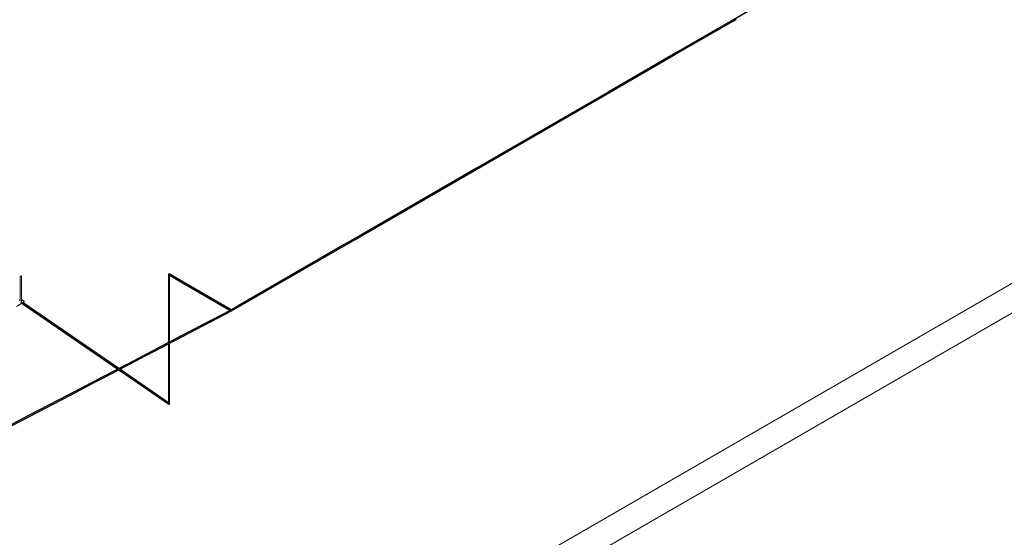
# Model space of a CAD drawing. Header units: millimetres. Extents: x 4477830 to 4478275, y -30323838 to -30323445.
# Tile 59 of 124: x 4478009 to 4478040, y -30323527 to -30323511. Entities that reach past the tile are written whole.
import ezdxf

# ---------------------------------------------------------------- set-up
doc = ezdxf.new("R2010")
doc.units = ezdxf.units.MM
for name, color, linetype, lineweight in [('Nível 1', 7, 'Continuous', 0), ('PR-Captor', 9, 'Continuous', 18), ('PR-Condutos', 150, 'Continuous', 25)]:
    doc.layers.add(name, color=color, linetype=linetype, lineweight=lineweight)

msp = doc.modelspace()

# ---------------------------------------------------------------- hatches: boundary and pattern name
at = {"layer": 'PR-Condutos', "linetype": 'Continuous', "true_color": 0x105689}
for points in [[(4478036.002, -30323508.018), (4478036.991, -30323507.443), (4478037.517, -30323507.137), (4478036.002, -30323508.016), (4478037.517, -30323507.137), (4478036.001, -30323508.013), (4478036.989, -30323507.442), (4478037.512, -30323507.14), (4478037.536, -30323507.119), (4478036.001, -30323508.012), (4478036.986, -30323507.439), (4478035.79, -30323508.134), (4478036.985, -30323507.438), (4478035.79, -30323508.132), (4478036.985, -30323507.438), (4478037.536, -30323507.119), (4478037.532, -30323507.114), (4478035.999, -30323508.005), (4478036.981, -30323507.434), (4478035.79, -30323508.125), (4478036.981, -30323507.433), (4478037.504, -30323507.13), (4478037.512, -30323507.12), (4478035.998, -30323507.998), (4478036.977, -30323507.43), (4478035.791, -30323508.118), (4478036.977, -30323507.43), (4478035.791, -30323508.117), (4478036.977, -30323507.429), (4478035.997, -30323507.996), (4478037.485, -30323507.135), (4478037.512, -30323507.117), (4478035.997, -30323507.994), (4478036.975, -30323507.428), (4478035.997, -30323507.994), (4478036.975, -30323507.428), (4478035.997, -30323507.993), (4478036.975, -30323507.427), (4478035.792, -30323508.111), (4478036.975, -30323507.427), (4478034.202, -30323509.028), (4478031.334, -30323510.686), (4478032.267, -30323510.147), (4478031.335, -30323510.686), (4478034.171, -30323509.048), (4478034.171, -30323509.049), (4478032.262, -30323510.154), (4478032.259, -30323510.157), (4478031.348, -30323510.684), (4478034.175, -30323509.051), (4478031.349, -30323510.683), (4478032.258, -30323510.159), (4478031.361, -30323510.682), (4478034.207, -30323509.034), (4478031.362, -30323510.681), (4478031.301, -30323510.717), (4478034.18, -30323509.055), (4478031.367, -30323510.681), (4478033.398, -30323509.507), (4478031.301, -30323510.717), (4478031.362, -30323510.681), (4478032.923, -30323509.777), (4478031.361, -30323510.682), (4478032.258, -30323510.159), (4478031.349, -30323510.683), (4478032.918, -30323509.777), (4478031.348, -30323510.684), (4478032.259, -30323510.157), (4478032.262, -30323510.154), (4478031.345, -30323510.684), (4478033.391, -30323509.499), (4478034.171, -30323509.048), (4478031.336, -30323510.685), (4478032.911, -30323509.776), (4478031.335, -30323510.686), (4478032.267, -30323510.147), (4478031.334, -30323510.686), (4478032.907, -30323509.776), (4478015.794, -30323519.656), (4478015.797, -30323519.663), (4478017.25, -30323518.824), (4478015.801, -30323519.667), (4478019.439, -30323517.569), (4478015.804, -30323519.673), (4478019.475, -30323517.552), (4478019.493, -30323517.543), (4478029.545, -30323511.738), (4478029.545, -30323511.74), (4478034.218, -30323509.041), (4478031.385, -30323510.678), (4478033.403, -30323509.512), (4478029.545, -30323511.74), (4478029.545, -30323511.738), (4478019.493, -30323517.543), (4478019.475, -30323517.552), (4478015.804, -30323519.673), (4478019.508, -30323517.536), (4478015.806, -30323519.68), (4478019.556, -30323517.514), (4478019.559, -30323517.513), (4478027.433, -30323512.966), (4478029.543, -30323511.747), (4478031.303, -30323510.73), (4478034.187, -30323509.06), (4478033.739, -30323509.325), (4478034.223, -30323509.045), (4478031.402, -30323510.675), (4478033.407, -30323509.516), (4478034.183, -30323509.068), (4478033.739, -30323509.325), (4478034.187, -30323509.06), (4478033.404, -30323509.513), (4478031.303, -30323510.73), (4478029.543, -30323511.747), (4478027.433, -30323512.966), (4478019.559, -30323517.513), (4478019.556, -30323517.514), (4478015.806, -30323519.68), (4478018.412, -30323518.177), (4478015.805, -30323519.685), (4478015.803, -30323519.688), (4478031.304, -30323510.739), (4478033.412, -30323509.521), (4478031.418, -30323510.673), (4478033.412, -30323509.521), (4478034.197, -30323509.066), (4478031.417, -30323510.673), (4478033.411, -30323509.52), (4478034.196, -30323509.066), (4478031.413, -30323510.673), (4478033.41, -30323509.52), (4478034.196, -30323509.066), (4478033.411, -30323509.52), (4478031.417, -30323510.673), (4478034.228, -30323509.048), (4478033.412, -30323509.521), (4478031.418, -30323510.673), (4478034.198, -30323509.067), (4478033.412, -30323509.522), (4478034.199, -30323509.068), (4478035.018, -30323508.594), (4478035.018, -30323508.594), (4478035.167, -30323508.506), (4478035.167, -30323508.506), (4478035.018, -30323508.594), (4478035.018, -30323508.594), (4478035.18, -30323508.501), (4478034.23, -30323509.049), (4478037.507, -30323507.157), (4478037.507, -30323507.152), (4478037.535, -30323507.136), (4478037.54, -30323507.125), (4478037.521, -30323507.135)], [(4478015.803, -30323519.666), (4478015.804, -30323519.673), (4478019.439, -30323517.569)], [(4478015.807, -30323519.679), (4478019.508, -30323517.536), (4478015.807, -30323519.672)], [(4478015.806, -30323519.68), (4478015.805, -30323519.685), (4478018.412, -30323518.177)], [(4478013.852, -30323520.67), (4478013.853, -30323520.669), (4478013.853, -30323518.591), (4478013.852, -30323518.562)], [(4478013.856, -30323520.705), (4478013.856, -30323520.668), (4478013.862, -30323520.665), (4478013.862, -30323518.571), (4478013.853, -30323518.565), (4478013.853, -30323520.669)], [(4478013.864, -30323518.551), (4478013.857, -30323518.574), (4478015.762, -30323519.673), (4478015.783, -30323519.681), (4478015.766, -30323519.671), (4478015.779, -30323519.664), (4478015.787, -30323519.669), (4478014.236, -30323518.767), (4478015.783, -30323519.659), (4478014.236, -30323518.766)], [(4478013.857, -30323518.574), (4478014.234, -30323518.791), (4478015.733, -30323519.657), (4478015.762, -30323519.673)], [(4478013.884, -30323518.589), (4478013.86, -30323518.576), (4478015.731, -30323519.656), (4478015.762, -30323519.673), (4478014.234, -30323518.791)], [(4478013.869, -30323520.698), (4478013.869, -30323518.629), (4478013.869, -30323518.585), (4478013.862, -30323518.578), (4478013.863, -30323520.664), (4478013.865, -30323520.663)], [(4478013.862, -30323520.665), (4478013.863, -30323520.664), (4478013.862, -30323518.596)], [(4478013.868, -30323518.549), (4478013.864, -30323518.551), (4478013.884, -30323518.563), (4478015.783, -30323519.659), (4478013.884, -30323518.557)], [(4478013.869, -30323518.548), (4478015.796, -30323519.66), (4478013.874, -30323518.547)], [(4478013.869, -30323518.548), (4478015.783, -30323519.659), (4478015.796, -30323519.66)], [(4478013.875, -30323518.592), (4478013.869, -30323518.581), (4478013.869, -30323518.629), (4478013.87, -30323520.661), (4478013.875, -30323520.658), (4478013.875, -30323518.66)], [(4478013.869, -30323518.629), (4478013.869, -30323520.661), (4478013.87, -30323520.661), (4478013.869, -30323518.629)], [(4478013.874, -30323518.547), (4478015.791, -30323519.658), (4478015.8, -30323519.659)], [(4478013.874, -30323518.547), (4478015.8, -30323519.659), (4478013.877, -30323518.549)], [(4478013.875, -30323518.66), (4478013.875, -30323520.658), (4478013.878, -30323520.657), (4478013.881, -30323518.597), (4478013.875, -30323518.585)], [(4478013.877, -30323518.549), (4478015.794, -30323519.656), (4478015.794, -30323519.656)], [(4478013.878, -30323520.657), (4478013.881, -30323520.655), (4478013.88, -30323519.562), (4478013.88, -30323518.686)], [(4478013.884, -30323518.6), (4478013.881, -30323518.588), (4478013.88, -30323518.686), (4478013.881, -30323520.655), (4478013.884, -30323520.654), (4478013.884, -30323518.701)], [(4478013.884, -30323518.59), (4478013.884, -30323520.654), (4478013.884, -30323520.653), (4478013.884, -30323518.704)], [(4478013.884, -30323518.701), (4478013.884, -30323520.654), (4478013.884, -30323520.654), (4478013.884, -30323518.702)], [(4478014.236, -30323518.767), (4478015.779, -30323519.664), (4478015.786, -30323519.661)], [(4478017.25, -30323518.824), (4478015.802, -30323519.66), (4478015.801, -30323519.667)], [(4478015.797, -30323519.662), (4478015.792, -30323519.66), (4478014.247, -30323520.471), (4478015.222, -30323519.959), (4478015.763, -30323519.675), (4478014.247, -30323520.469), (4478015.222, -30323519.958), (4478015.763, -30323519.675), (4478014.246, -30323520.467), (4478015.221, -30323519.958), (4478015.741, -30323519.686), (4478015.788, -30323519.659), (4478013.884, -30323520.656), (4478015.22, -30323519.956), (4478014.246, -30323520.466), (4478015.22, -30323519.956), (4478015.761, -30323519.674), (4478013.884, -30323520.653), (4478013.852, -30323520.672), (4478013.474, -30323520.869), (4478013.116, -30323521.057), (4478013.852, -30323520.672), (4478013.884, -30323520.653), (4478012.281, -30323521.491), (4478011.512, -30323521.894), (4478010.934, -30323522.196), (4478012.282, -30323521.492), (4478010.934, -30323522.196), (4478011.512, -30323521.894), (4478010.934, -30323522.196), (4478011.512, -30323521.894), (4478012.281, -30323521.491), (4477994.07, -30323530.999), (4477996.824, -30323529.561), (4477994.078, -30323530.998), (4477996.826, -30323529.562), (4477996.826, -30323529.562), (4477994.078, -30323530.998), (4477996.826, -30323529.562), (4477996.827, -30323529.562), (4477994.078, -30323530.998), (4478007.944, -30323523.761), (4478007.943, -30323523.763), (4478012.286, -30323521.495), (4478010.926, -30323522.205), (4478011.515, -30323521.897), (4478007.943, -30323523.763), (4478007.944, -30323523.761), (4477994.078, -30323530.998), (4477994.076, -30323531.004), (4477996.832, -30323529.565), (4477996.832, -30323529.565), (4477994.076, -30323531.004), (4477994.076, -30323531.011), (4477994.086, -30323531.02), (4477996.853, -30323529.575), (4477994.109, -30323531.008), (4477994.11, -30323531.013), (4477994.069, -30323531.034), (4478002.838, -30323526.454), (4477994.177, -30323530.978), (4478002.836, -30323526.457), (4477994.177, -30323530.978), (4477994.11, -30323531.013), (4477994.112, -30323531.014), (4478002.834, -30323526.458), (4477994.184, -30323530.976), (4478002.833, -30323526.46), (4478002.832, -30323526.461), (4478009.529, -30323522.964), (4478011.534, -30323521.917), (4478009.529, -30323522.964), (4478010.816, -30323522.292), (4478010.814, -30323522.292), (4478009.529, -30323522.963), (4478010.813, -30323522.292), (4478009.529, -30323522.962), (4478011.532, -30323521.915), (4478012.308, -30323521.51), (4478009.529, -30323522.962), (4478010.813, -30323522.292), (4478009.529, -30323522.963), (4478010.814, -30323522.292), (4478010.816, -30323522.292), (4478009.529, -30323522.964), (4478012.311, -30323521.511), (4478011.534, -30323521.917), (4478012.311, -30323521.512), (4478013.151, -30323521.073), (4478013.852, -30323520.706), (4478013.4, -30323520.942), (4478013.151, -30323521.073), (4478012.344, -30323521.495), (4478013.151, -30323521.073), (4478013.884, -30323520.69), (4478015.805, -30323519.685), (4478015.806, -30323519.68), (4478014.067, -30323520.587), (4478015.236, -30323519.972), (4478015.781, -30323519.686), (4478014.251, -30323520.488), (4478015.781, -30323519.686), (4478014.067, -30323520.583), (4478015.234, -30323519.971), (4478015.805, -30323519.673), (4478015.802, -30323519.667), (4478014.25, -30323520.484), (4478015.231, -30323519.967), (4478015.774, -30323519.682), (4478014.068, -30323520.577), (4478015.23, -30323519.967), (4478015.802, -30323519.667), (4478015.797, -30323519.662), (4478014.248, -30323520.477), (4478015.226, -30323519.962), (4478015.768, -30323519.678), (4478014.069, -30323520.568), (4478015.225, -30323519.961)], [(4478009.314, -30323519.452), (4478012.281, -30323521.491), (4478012.281, -30323521.49), (4478009.386, -30323519.5)], [(4478009.315, -30323519.451), (4478012.281, -30323521.49), (4478012.285, -30323521.489), (4478009.386, -30323519.496), (4478012.285, -30323521.488), (4478012.29, -30323521.486), (4478009.386, -30323519.49), (4478009.318, -30323519.449)], [(4478009.318, -30323519.449), (4478009.408, -30323519.511), (4478009.41, -30323519.506), (4478009.323, -30323519.446)], [(4478009.323, -30323519.446), (4478012.29, -30323521.486), (4478012.293, -30323521.484), (4478009.386, -30323519.482), (4478012.297, -30323521.482), (4478012.304, -30323521.479), (4478009.386, -30323519.474), (4478009.334, -30323519.44)], [(4478009.327, -30323519.444), (4478009.323, -30323519.446), (4478009.41, -30323519.506), (4478009.413, -30323519.5)], [(4478009.33, -30323519.442), (4478009.413, -30323519.5), (4478009.417, -30323519.495), (4478009.336, -30323519.439)], [(4478009.417, -30323519.495), (4478009.422, -30323519.491), (4478009.341, -30323519.436), (4478009.336, -30323519.439), (4478009.386, -30323519.473)], [(4478009.344, -30323519.434), (4478009.341, -30323519.436), (4478009.422, -30323519.491), (4478009.427, -30323519.49)], [(4478009.341, -30323519.436), (4478009.386, -30323519.467), (4478012.309, -30323521.476), (4478012.312, -30323521.474), (4478009.386, -30323519.463)], [(4478009.345, -30323519.434), (4478012.313, -30323521.474), (4478009.386, -30323519.462)], [(4478012.313, -30323521.474), (4478009.386, -30323519.462), (4478009.386, -30323519.463)], [(4478012.313, -30323521.474), (4478012.313, -30323521.474), (4478009.386, -30323519.462), (4478009.386, -30323519.462)], [(4478009.386, -30323519.462), (4478012.313, -30323521.474), (4478012.313, -30323521.474)], [(4478012.312, -30323521.474), (4478009.386, -30323519.463), (4478009.386, -30323519.463)], [(4478009.386, -30323519.467), (4478009.386, -30323519.473), (4478012.304, -30323521.479), (4478012.309, -30323521.476)], [(4478012.309, -30323521.476), (4478012.309, -30323521.476), (4478009.386, -30323519.467), (4478009.386, -30323519.467)], [(4478012.304, -30323521.479), (4478012.304, -30323521.479), (4478009.386, -30323519.473), (4478009.386, -30323519.474)], [(4478009.386, -30323519.482), (4478012.293, -30323521.484), (4478012.297, -30323521.482)], [(4478012.29, -30323521.486), (4478012.29, -30323521.486), (4478009.386, -30323519.489), (4478009.386, -30323519.49)], [(4478012.29, -30323521.486), (4478012.29, -30323521.486), (4478009.386, -30323519.49), (4478009.386, -30323519.49)], [(4478015.803, -30323519.688), (4478015.805, -30323519.685), (4478013.884, -30323520.69), (4478013.401, -30323520.943)], [(4478015.806, -30323519.68), (4478015.805, -30323519.673), (4478014.067, -30323520.587)], [(4478015.781, -30323519.686), (4478015.234, -30323519.971), (4478014.067, -30323520.583)], [(4478015.802, -30323519.667), (4478015.23, -30323519.967), (4478014.068, -30323520.577)], [(4478015.768, -30323519.678), (4478015.225, -30323519.961), (4478014.069, -30323520.568)], [(4478015.761, -30323519.674), (4478015.22, -30323519.956), (4478014.246, -30323520.466)], [(4478015.761, -30323519.674), (4478015.22, -30323519.956), (4478014.246, -30323520.466)], [(4478015.763, -30323519.675), (4478015.221, -30323519.958), (4478014.246, -30323520.467)], [(4478015.763, -30323519.675), (4478015.222, -30323519.959), (4478014.247, -30323520.471)], [(4478015.763, -30323519.675), (4478015.222, -30323519.958), (4478014.247, -30323520.469)], [(4478015.768, -30323519.678), (4478015.226, -30323519.962), (4478014.248, -30323520.477)], [(4478015.774, -30323519.682), (4478015.231, -30323519.967), (4478014.25, -30323520.484)], [(4478015.781, -30323519.686), (4478015.236, -30323519.972), (4478014.251, -30323520.49)], [(4478015.763, -30323519.675), (4478015.792, -30323519.66), (4478015.788, -30323519.659)], [(4478013.852, -30323520.672), (4478013.474, -30323520.869), (4478013.392, -30323520.912)], [(4478013.852, -30323520.706), (4478013.4, -30323520.942), (4478013.4, -30323520.942)], [(4478013.852, -30323522.531), (4478013.853, -30323522.565), (4478013.854, -30323521.386), (4478013.853, -30323520.706), (4478013.852, -30323520.707), (4478013.852, -30323521.385), (4478013.852, -30323520.707)], [(4478013.852, -30323521.385), (4478013.852, -30323520.707), (4478013.852, -30323520.707)], [(4478013.852, -30323521.385), (4478013.852, -30323520.707), (4478013.852, -30323520.707)], [(4478013.875, -30323522.57), (4478013.875, -30323520.695), (4478013.872, -30323520.697), (4478013.871, -30323521.394), (4478013.87, -30323520.697), (4478013.853, -30323520.706), (4478013.854, -30323521.386), (4478013.853, -30323522.565), (4478013.856, -30323522.569)], [(4478013.871, -30323521.394), (4478013.872, -30323520.697), (4478013.87, -30323520.697)], [(4478013.875, -30323522.57), (4478013.881, -30323522.568), (4478013.881, -30323522.273), (4478013.878, -30323520.693), (4478013.875, -30323520.695), (4478013.876, -30323522.279)], [(4478013.875, -30323522.57), (4478013.876, -30323522.279), (4478013.875, -30323520.695)], [(4478013.881, -30323522.273), (4478013.88, -30323520.692), (4478013.878, -30323520.693)], [(4478013.881, -30323522.273), (4478013.881, -30323520.692), (4478013.88, -30323520.692), (4478013.881, -30323522.568), (4478013.884, -30323522.564), (4478013.884, -30323522.269), (4478013.882, -30323520.691), (4478013.882, -30323520.691)], [(4478013.881, -30323522.273), (4478013.882, -30323520.691), (4478013.881, -30323520.692)], [(4478013.884, -30323522.269), (4478013.884, -30323520.69), (4478013.882, -30323520.691)], [(4478013.884, -30323522.268), (4478013.884, -30323520.69), (4478013.884, -30323520.69)], [(4478013.884, -30323520.69), (4478013.884, -30323522.564), (4478013.884, -30323522.561), (4478013.884, -30323522.268), (4478013.884, -30323520.69), (4478013.884, -30323520.69)], [(4478012.308, -30323521.51), (4478011.532, -30323521.915), (4478009.529, -30323522.962)], [(4478012.311, -30323521.511), (4478011.534, -30323521.917), (4478009.529, -30323522.964)], [(4478012.311, -30323521.511), (4478009.529, -30323522.964), (4478011.534, -30323521.917)], [(4478012.286, -30323521.495), (4478011.515, -30323521.897), (4478010.769, -30323522.287)], [(4478012.282, -30323521.492), (4478011.74, -30323521.775), (4478010.934, -30323522.196)], [(4478013.845, -30323522.538), (4478013.852, -30323522.536), (4478013.71, -30323522.438), (4478012.305, -30323521.478)], [(4478012.31, -30323521.475), (4478013.709, -30323522.438), (4478012.309, -30323521.476), (4478013.852, -30323522.536), (4478013.852, -30323522.532), (4478013.689, -30323522.42)], [(4478013.725, -30323522.482), (4478012.312, -30323521.511), (4478012.311, -30323521.511)], [(4478012.311, -30323521.511), (4478013.725, -30323522.483), (4478013.725, -30323522.482)], [(4478012.311, -30323521.512), (4478013.859, -30323522.576), (4478013.857, -30323522.573), (4478012.311, -30323521.511)], [(4478012.312, -30323521.511), (4478013.857, -30323522.573), (4478013.856, -30323522.569), (4478013.727, -30323522.48), (4478012.313, -30323521.511)], [(4478012.313, -30323521.474), (4478013.841, -30323522.525), (4478013.852, -30323522.531), (4478013.744, -30323522.457)], [(4478013.727, -30323522.48), (4478012.315, -30323521.509), (4478012.313, -30323521.511)], [(4478012.315, -30323521.509), (4478013.727, -30323522.48), (4478013.853, -30323522.566), (4478013.823, -30323522.539), (4478013.73, -30323522.475), (4478012.317, -30323521.508)], [(4478013.727, -30323522.48), (4478012.315, -30323521.509), (4478012.315, -30323521.509)], [(4478012.315, -30323521.509), (4478013.727, -30323522.48), (4478013.727, -30323522.48)], [(4478013.73, -30323522.475), (4478012.321, -30323521.507), (4478012.317, -30323521.508)], [(4478012.323, -30323521.505), (4478012.321, -30323521.506), (4478013.73, -30323522.475), (4478013.851, -30323522.558), (4478013.852, -30323522.551), (4478013.734, -30323522.47)], [(4478013.73, -30323522.475), (4478012.321, -30323521.506), (4478012.321, -30323521.507)], [(4478012.321, -30323521.506), (4478013.73, -30323522.475), (4478013.73, -30323522.475)], [(4478012.321, -30323521.506), (4478012.321, -30323521.506), (4478013.73, -30323522.475), (4478013.823, -30323522.539)], [(4478013.734, -30323522.47), (4478012.327, -30323521.503), (4478012.323, -30323521.505)], [(4478012.327, -30323521.503), (4478013.734, -30323522.47), (4478013.848, -30323522.548), (4478013.852, -30323522.543), (4478013.743, -30323522.468), (4478012.33, -30323521.502)], [(4478013.734, -30323522.47), (4478012.327, -30323521.503), (4478012.327, -30323521.503)], [(4478013.734, -30323522.47), (4478012.327, -30323521.503), (4478012.327, -30323521.503)], [(4478012.327, -30323521.503), (4478013.734, -30323522.47), (4478013.782, -30323522.503)], [(4478013.743, -30323522.468), (4478012.334, -30323521.5), (4478012.33, -30323521.502)], [(4478013.743, -30323522.468), (4478012.334, -30323521.499), (4478012.334, -30323521.5)], [(4478013.742, -30323522.467), (4478012.336, -30323521.499), (4478012.334, -30323521.499)], [(4478012.334, -30323521.499), (4478013.738, -30323522.465), (4478013.742, -30323522.467)], [(4478013.743, -30323522.468), (4478012.334, -30323521.5), (4478012.334, -30323521.5)], [(4478013.71, -30323522.438), (4478012.339, -30323521.497), (4478012.336, -30323521.498)], [(4478013.71, -30323522.438), (4478012.339, -30323521.497), (4478012.339, -30323521.497)], [(4478013.71, -30323522.438), (4478012.34, -30323521.497), (4478012.339, -30323521.497)], [(4478013.709, -30323522.438), (4478012.341, -30323521.496), (4478012.34, -30323521.497)], [(4478013.709, -30323522.438), (4478012.34, -30323521.497), (4478012.34, -30323521.497)], [(4478013.689, -30323522.42), (4478012.343, -30323521.495), (4478012.341, -30323521.496)], [(4478013.689, -30323522.42), (4478012.343, -30323521.495), (4478012.343, -30323521.495)], [(4478013.685, -30323522.417), (4478012.344, -30323521.495), (4478012.343, -30323521.495)], [(4478013.823, -30323522.539), (4478013.852, -30323522.565), (4478013.858, -30323522.563)]]:
    msp.add_hatch(color=146, dxfattribs=at).paths.add_polyline_path(points)

# ---------------------------------------------------------------- linework, layer by layer
at = {"layer": 'Nível 1', "color": 8, "lineweight": 5}
for p, q in [((4478076.043, -30323497.991), (4477993.726, -30323545.517)), ((4477994.424, -30323546.034), (4478076.84, -30323498.451))]:
    msp.add_line(p, q, dxfattribs=at)
at = {"layer": 'PR-Captor', "color": 251}
for p, q in [((4478009.282, -30323518.61), (4478009.265, -30323518.63)), ((4478009.265, -30323518.63), (4478009.265, -30323518.65)), ((4478009.265, -30323518.65), (4478009.265, -30323518.944)), ((4478009.3, -30323518.63), (4478009.282, -30323518.61)), ((4478009.3, -30323518.65), (4478009.3, -30323518.63)), ((4478009.3, -30323518.881), (4478009.3, -30323518.65)), ((4478009.265, -30323518.944), (4478009.265, -30323519.069)), ((4478009.265, -30323519.069), (4478009.265, -30323519.15)), ((4478009.3, -30323519.029), (4478009.3, -30323518.881)), ((4478009.3, -30323519.126), (4478009.3, -30323519.029)), ((4478009.265, -30323519.34), (4478009.235, -30323519.357)), ((4478009.265, -30323519.15), (4478009.265, -30323519.227)), ((4478009.265, -30323519.227), (4478009.265, -30323519.32)), ((4478009.265, -30323519.32), (4478009.265, -30323519.339)), ((4478009.265, -30323519.339), (4478009.265, -30323519.34)), ((4478009.265, -30323519.34), (4478009.265, -30323519.378)), ((4478009.3, -30323519.219), (4478009.3, -30323519.126)), ((4478009.3, -30323519.32), (4478009.3, -30323519.219)), ((4478009.3, -30323519.34), (4478009.3, -30323519.32)), ((4478009.3, -30323519.355), (4478009.3, -30323519.34)), ((4478009.386, -30323519.39), (4478009.3, -30323519.34)), ((4478009.3, -30323519.402), (4478009.3, -30323519.355)), ((4478009.3, -30323519.42), (4478009.3, -30323519.402)), ((4478009.386, -30323519.393), (4478009.386, -30323519.39)), ((4478009.386, -30323519.41), (4478009.386, -30323519.393)), ((4478009.144, -30323519.55), (4478009.26, -30323519.483)), ((4478009.26, -30323519.483), (4478009.314, -30323519.452)), ((4478009.268, -30323519.42), (4478009.3, -30323519.42)), ((4478009.314, -30323519.452), (4478009.345, -30323519.434)), ((4478009.345, -30323519.434), (4478009.386, -30323519.41))]:
    msp.add_line(p, q, dxfattribs=at)
at = {"layer": 'PR-Condutos'}
for p, q in [((4478032.27, -30323510.143), (4478031.329, -30323510.686)), ((4478029.54, -30323511.757), (4478031.304, -30323510.739)), ((4478031.3, -30323510.704), (4478029.551, -30323511.713)), ((4478031.329, -30323510.686), (4478031.3, -30323510.704)), ((4478031.304, -30323510.739), (4478031.418, -30323510.673)), ((4478027.427, -30323512.977), (4478029.54, -30323511.757)), ((4478029.551, -30323511.713), (4478027.457, -30323512.922)), ((4478023.315, -30323515.351), (4478027.427, -30323512.977)), ((4478027.457, -30323512.922), (4478023.381, -30323515.276)), ((4478019.624, -30323517.482), (4478023.315, -30323515.351)), ((4478023.381, -30323515.276), (4478019.777, -30323517.357)), ((4478015.803, -30323519.688), (4478019.624, -30323517.482)), ((4478019.777, -30323517.357), (4478019.285, -30323517.64)), ((4478019.285, -30323517.64), (4478017.323, -30323518.773)), ((4478013.853, -30323518.558), (4478013.852, -30323518.562)), ((4478013.852, -30323518.562), (4478013.852, -30323519.56)), ((4478013.858, -30323518.555), (4478013.853, -30323518.558)), ((4478013.857, -30323518.563), (4478013.856, -30323518.569)), ((4478013.856, -30323518.569), (4478013.857, -30323518.574)), ((4478013.86, -30323518.557), (4478013.857, -30323518.563)), ((4478013.857, -30323518.574), (4478013.86, -30323518.576)), ((4478013.863, -30323518.553), (4478013.858, -30323518.555)), ((4478013.863, -30323518.553), (4478013.86, -30323518.557)), ((4478013.86, -30323518.576), (4478013.884, -30323518.59)), ((4478013.864, -30323518.551), (4478013.863, -30323518.553)), ((4478013.868, -30323518.549), (4478013.864, -30323518.551)), ((4478013.869, -30323518.548), (4478013.868, -30323518.549)), ((4478013.874, -30323518.547), (4478013.869, -30323518.548)), ((4478013.877, -30323518.549), (4478013.874, -30323518.547)), ((4478015.794, -30323519.656), (4478013.877, -30323518.549)), ((4478013.884, -30323518.704), (4478013.884, -30323518.561)), ((4478013.884, -30323518.59), (4478014.234, -30323518.792)), ((4478013.884, -30323519.562), (4478013.884, -30323518.704)), ((4478014.234, -30323518.792), (4478015.731, -30323519.656)), ((4478017.323, -30323518.773), (4478016.008, -30323519.532)), ((4478009.314, -30323519.452), (4478009.386, -30323519.501)), ((4478009.386, -30323519.462), (4478009.345, -30323519.434)), ((4478009.43, -30323519.492), (4478009.386, -30323519.462)), ((4478012.313, -30323521.474), (4478009.386, -30323519.462)), ((4478009.386, -30323519.501), (4478012.281, -30323521.491)), ((4478013.852, -30323519.56), (4478013.852, -30323520.67)), ((4478013.884, -30323520.653), (4478013.884, -30323519.562)), ((4478014.066, -30323520.595), (4478015.803, -30323519.688)), ((4478015.761, -30323519.674), (4478015.22, -30323519.956)), ((4478015.731, -30323519.656), (4478015.761, -30323519.674)), ((4478015.788, -30323519.659), (4478015.761, -30323519.674)), ((4478015.794, -30323519.656), (4478015.788, -30323519.659)), ((4478015.788, -30323519.659), (4478015.788, -30323519.659)), ((4478015.788, -30323519.659), (4478015.788, -30323519.659)), ((4478015.792, -30323519.66), (4478015.788, -30323519.659)), ((4478015.797, -30323519.662), (4478015.792, -30323519.66)), ((4478016.008, -30323519.532), (4478015.794, -30323519.656)), ((4478015.802, -30323519.667), (4478015.797, -30323519.662)), ((4478015.805, -30323519.673), (4478015.802, -30323519.667)), ((4478015.803, -30323519.688), (4478015.805, -30323519.685)), ((4478015.806, -30323519.68), (4478015.805, -30323519.673)), ((4478015.805, -30323519.685), (4478015.806, -30323519.68)), ((4478015.22, -30323519.956), (4478014.246, -30323520.465)), ((4478014.07, -30323520.556), (4478013.884, -30323520.653)), ((4478013.884, -30323520.69), (4478014.066, -30323520.595)), ((4478014.246, -30323520.465), (4478014.07, -30323520.556)), ((4478013.392, -30323520.911), (4478013.113, -30323521.056)), ((4478013.475, -30323520.867), (4478013.392, -30323520.911)), ((4478013.401, -30323520.943), (4478013.852, -30323520.707)), ((4478013.852, -30323520.67), (4478013.475, -30323520.867)), ((4478013.884, -30323520.653), (4478013.852, -30323520.67)), ((4478013.852, -30323520.707), (4478013.884, -30323520.69)), ((4478013.852, -30323520.707), (4478013.852, -30323521.385)), ((4478013.884, -30323522.268), (4478013.884, -30323520.69)), ((4478012.535, -30323521.395), (4478013.151, -30323521.073)), ((4478013.113, -30323521.056), (4478012.578, -30323521.335)), ((4478013.151, -30323521.073), (4478013.401, -30323520.943)), ((4478012.281, -30323521.491), (4478011.738, -30323521.774)), ((4478011.779, -30323521.789), (4478012.311, -30323521.512)), ((4478012.313, -30323521.474), (4478012.281, -30323521.491)), ((4478012.311, -30323521.512), (4478012.344, -30323521.495)), ((4478012.311, -30323521.512), (4478013.724, -30323522.483)), ((4478012.509, -30323521.372), (4478012.313, -30323521.474)), ((4478012.344, -30323521.495), (4478012.535, -30323521.395)), ((4478013.685, -30323522.417), (4478012.344, -30323521.495)), ((4478012.578, -30323521.335), (4478012.509, -30323521.372)), ((4478013.852, -30323521.385), (4478013.852, -30323522.312)), ((4478011.738, -30323521.774), (4478011.511, -30323521.893)), ((4478011.534, -30323521.917), (4478011.779, -30323521.789)), ((4478010.817, -30323522.292), (4478011.534, -30323521.917)), ((4478011.511, -30323521.893), (4478010.937, -30323522.192)), ((4478010.757, -30323522.286), (4478009.525, -30323522.929)), ((4478009.529, -30323522.964), (4478010.817, -30323522.292)), ((4478010.937, -30323522.192), (4478010.757, -30323522.286)), ((4478013.744, -30323522.457), (4478013.685, -30323522.417)), ((4478013.852, -30323522.312), (4478013.852, -30323522.562)), ((4478013.884, -30323522.561), (4478013.884, -30323522.268)), ((4478013.724, -30323522.483), (4478013.859, -30323522.576)), ((4478013.841, -30323522.524), (4478013.744, -30323522.457)), ((4478013.852, -30323522.531), (4478013.841, -30323522.524)), ((4478013.852, -30323522.562), (4478013.853, -30323522.565)), ((4478013.853, -30323522.565), (4478013.856, -30323522.569)), ((4478013.856, -30323522.569), (4478013.862, -30323522.571)), ((4478013.859, -30323522.576), (4478013.863, -30323522.576)), ((4478013.862, -30323522.571), (4478013.869, -30323522.571)), ((4478013.863, -30323522.576), (4478013.868, -30323522.574)), ((4478013.868, -30323522.574), (4478013.871, -30323522.572)), ((4478013.869, -30323522.571), (4478013.871, -30323522.571)), ((4478013.871, -30323522.571), (4478013.875, -30323522.57)), ((4478013.871, -30323522.572), (4478013.871, -30323522.571)), ((4478013.875, -30323522.57), (4478013.881, -30323522.568)), ((4478013.881, -30323522.568), (4478013.884, -30323522.564)), ((4478013.884, -30323522.564), (4478013.884, -30323522.561)), ((4478009.525, -30323522.929), (4478008.662, -30323523.38)), ((4478008.762, -30323523.365), (4478009.529, -30323522.964))]:
    msp.add_line(p, q, dxfattribs=at)

doc.saveas('drawing.dxf')
